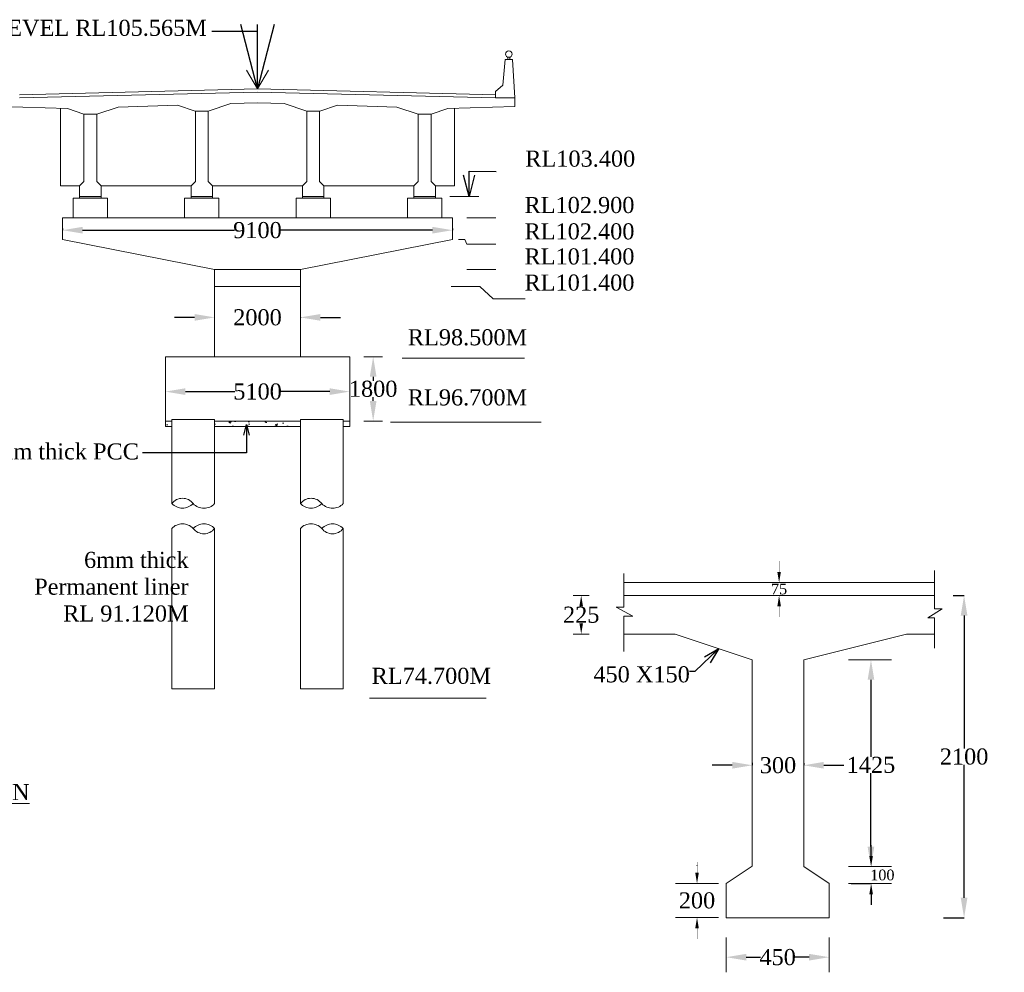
# Model space of a CAD drawing. Header units: millimetres. Extents: x -20950785 to 389010297, y -11535949 to 14056629.
# Tile 37 of 256: x 9404877 to 9450807, y -1157159 to -1112699. Entities that reach past the tile are written whole.
import ezdxf

# ---------------------------------------------------------------- set-up
doc = ezdxf.new("R2010")
doc.units = ezdxf.units.MM
doc.header["$LTSCALE"] = 60
doc.header["$MEASUREMENT"] = 0
doc.linetypes.add('DOT2', pattern=[0.125, 0, -0.125])
doc.styles.add('style1', font='txt.shx', dxfattribs={"height": 1})
doc.dimstyles.get("Standard").update_dxf_attribs({"dimtxt": 400, "dimasz": 215, "dimexe": 0.18, "dimexo": 0.0625, "dimgap": 0.09, "dimtad": 0, "dimtih": 1, "dimtoh": 1, "dimdec": 0, "dimzin": 4, "dimdsep": 46, "dimtxsty": 'Standard', "dimblk": 'OPEN90', "dimcen": 0, "dimadec": 0, "dimazin": 1, "dimtfac": 1, "dimtdec": 0, "dimtix": 1, "dimtofl": 0, "dimtmove": 0, "dimatfit": 3, "dimldrblk": 'OPEN30', "dimfxl": 1, "dimtolj": 1, "dimtzin": 0, "dimarcsym": 0})

# ---------------------------------------------------------------- blocks, each defined once
blk = doc.blocks.new('*D313')
at = {"color": 0, "linetype": 'Continuous', "lineweight": -2, "transparency": 16777216}
for p, q in [((9437833, -1156453), (9437833, -1156453)), ((9438768, -1156453), (9439431, -1156453)), ((9441698, -1156453), (9441035, -1156453)), ((9442633, -1156453), (9442633, -1156453))]:
    blk.add_line(p, q, dxfattribs=at)
for points in [[(9438768, -1156297), (9438768, -1156609), (9437833, -1156453)], [(9441698, -1156297), (9441698, -1156609), (9442633, -1156453)]]:
    blk.add_solid(points, dxfattribs=at)
at = {"layer": 'Defpoints', "color": 0, "linetype": 'Continuous', "lineweight": -2, "transparency": 16777216}
for p in [(9437833, -1156453), (9442633, -1156453), (9442633, -1156453)]:
    blk.add_point(p, dxfattribs=at)
at = {"color": 0, "linetype": 'Continuous', "lineweight": 9, "transparency": 16777216, "insert": (9440233, -1156453), "char_height": 500, "attachment_point": 5}
blk.add_mtext('\\A1;{\\fTimes New Roman|b0|i0|c0|p18;\\H1.5x;450}', dxfattribs=at)
blk = doc.blocks.new('*D314')
at = {"color": 0, "linetype": 'Continuous', "lineweight": -2, "transparency": 16777216}
for p, q in [((9444594, -1151725), (9444594, -1151225)), ((9444594, -1152225), (9444594, -1152225)), ((9443661, -1153013), (9444594, -1153013)), ((9444594, -1153513), (9444594, -1154013))]:
    blk.add_line(p, q, dxfattribs=at)
for points in [[(9444511, -1151725), (9444678, -1151725), (9444594, -1152225)], [(9444511, -1153513), (9444678, -1153513), (9444594, -1153013)]]:
    blk.add_solid(points, dxfattribs=at)
at = {"layer": 'Defpoints', "color": 0, "linetype": 'Continuous', "lineweight": -2, "transparency": 16777216}
for p in [(9444594, -1152225), (9444594, -1152225), (9443661, -1153013)]:
    blk.add_point(p, dxfattribs=at)
at = {"color": 0, "linetype": 'Continuous', "lineweight": 9, "transparency": 16777216, "insert": (9444594, -1152619), "char_height": 500, "attachment_point": 5}
blk.add_mtext('\\A1;{\\fTimes New Roman|b0|i0|c0|p18;\\H0.5x;           \\H2x;100}', dxfattribs=at)
blk = doc.blocks.new('*D315')
at = {"color": 0, "linetype": 'Continuous', "lineweight": -2, "transparency": 16777216}
for p, q in [((9444587, -1142573), (9444587, -1142573)), ((9444587, -1143508), (9444587, -1147098)), ((9444587, -1151290), (9444587, -1147861)), ((9444587, -1152225), (9444587, -1152225))]:
    blk.add_line(p, q, dxfattribs=at)
for points in [[(9444431, -1143508), (9444743, -1143508), (9444587, -1142573)], [(9444431, -1151290), (9444743, -1151290), (9444587, -1152225)]]:
    blk.add_solid(points, dxfattribs=at)
at = {"layer": 'Defpoints', "color": 0, "linetype": 'Continuous', "lineweight": -2, "transparency": 16777216}
for p in [(9444587, -1142573), (9444587, -1142573), (9444587, -1152225)]:
    blk.add_point(p, dxfattribs=at)
at = {"color": 0, "linetype": 'Continuous', "lineweight": 9, "transparency": 16777216, "insert": (9444587, -1147480), "char_height": 500, "attachment_point": 5}
blk.add_mtext('\\A1;{\\fTimes New Roman|b0|i0|c0|p18;\\H1.5x;1425}', dxfattribs=at)
blk = doc.blocks.new('*D334')
at = {"color": 0, "linetype": 'Continuous', "lineweight": -2, "transparency": 16777216}
for p, q in [((9438116, -1147496), (9437181, -1147496)), ((9439051, -1147387), (9439051, -1147496)), ((9441451, -1147399), (9441451, -1147496)), ((9442386, -1147496), (9443321, -1147496))]:
    blk.add_line(p, q, dxfattribs=at)
for points in [[(9438116, -1147340), (9438116, -1147652), (9439051, -1147496)], [(9442386, -1147340), (9442386, -1147652), (9441451, -1147496)]]:
    blk.add_solid(points, dxfattribs=at)
at = {"layer": 'Defpoints', "color": 0, "linetype": 'Continuous', "lineweight": -2, "transparency": 16777216}
for p in [(9439051, -1147387), (9441451, -1147399), (9441451, -1147496)]:
    blk.add_point(p, dxfattribs=at)
at = {"color": 0, "linetype": 'Continuous', "lineweight": 9, "transparency": 16777216, "insert": (9440251, -1147496), "char_height": 500, "attachment_point": 5}
blk.add_mtext('\\A1;{\\fTimes New Roman|b0|i0|c0|p18;\\H1.5x;300}', dxfattribs=at)
blk = doc.blocks.new('*D329')
at = {"color": 0, "linetype": 'Continuous', "lineweight": -2, "transparency": 16777216}
for p, q in [((9411674, -1130056), (9411674, -1130056)), ((9412609, -1130056), (9414912, -1130056)), ((9419337, -1130056), (9417034, -1130056)), ((9420272, -1130056), (9420272, -1130056))]:
    blk.add_line(p, q, dxfattribs=at)
for points in [[(9412609, -1129900), (9412609, -1130212), (9411674, -1130056)], [(9419337, -1129900), (9419337, -1130212), (9420272, -1130056)]]:
    blk.add_solid(points, dxfattribs=at)
at = {"layer": 'Defpoints', "color": 0, "linetype": 'Continuous', "lineweight": -2, "transparency": 16777216}
for p in [(9411674, -1130056), (9420272, -1130056), (9420272, -1130056)]:
    blk.add_point(p, dxfattribs=at)
at = {"color": 0, "linetype": 'Continuous', "lineweight": 9, "transparency": 16777216, "insert": (9415973, -1130056), "char_height": 500, "attachment_point": 5}
blk.add_mtext('\\A1;{\\fTimes New Roman|b0|i0|c0|p18;\\H1.5x;5100}', dxfattribs=at)
blk = doc.blocks.new('*D325')
at = {"color": 0, "linetype": 'Continuous', "lineweight": -2, "transparency": 16777216}
for p, q in [((9421365, -1128430), (9421365, -1128430)), ((9421365, -1129365), (9421365, -1129548)), ((9421365, -1130494), (9421365, -1130311)), ((9421365, -1131429), (9421365, -1131429))]:
    blk.add_line(p, q, dxfattribs=at)
for points in [[(9421209, -1129365), (9421521, -1129365), (9421365, -1128430)], [(9421209, -1130494), (9421521, -1130494), (9421365, -1131429)]]:
    blk.add_solid(points, dxfattribs=at)
at = {"layer": 'Defpoints', "color": 0, "linetype": 'Continuous', "lineweight": -2, "transparency": 16777216}
for p in [(9421365, -1128430), (9421365, -1131429), (9421365, -1131429)]:
    blk.add_point(p, dxfattribs=at)
at = {"color": 0, "linetype": 'Continuous', "lineweight": 9, "transparency": 16777216, "insert": (9421365, -1129929), "char_height": 500, "attachment_point": 5}
blk.add_mtext('\\A1;{\\fTimes New Roman|b0|i0|c0|p18;\\H1.5x;1800}', dxfattribs=at)
blk = doc.blocks.new('*D344')
at = {"color": 0, "linetype": 'Continuous', "lineweight": -2, "transparency": 16777216}
for p, q in [((9406873, -1122451), (9406873, -1122524)), ((9407808, -1122524), (9414904, -1122524)), ((9424132, -1122524), (9417036, -1122524)), ((9425067, -1122451), (9425067, -1122524))]:
    blk.add_line(p, q, dxfattribs=at)
for points in [[(9407808, -1122368), (9407808, -1122680), (9406873, -1122524)], [(9424132, -1122368), (9424132, -1122680), (9425067, -1122524)]]:
    blk.add_solid(points, dxfattribs=at)
at = {"layer": 'Defpoints', "color": 0, "linetype": 'Continuous', "lineweight": -2, "transparency": 16777216}
for p in [(9406873, -1122451), (9425067, -1122451), (9425067, -1122524)]:
    blk.add_point(p, dxfattribs=at)
at = {"color": 0, "linetype": 'Continuous', "lineweight": 9, "transparency": 16777216, "insert": (9415970, -1122524), "char_height": 500, "attachment_point": 5}
blk.add_mtext('\\A1;{\\fTimes New Roman|b0|i0|c0|p18;\\H1.5x;9100}', dxfattribs=at)
blk = doc.blocks.new('*D345')
at = {"color": 0, "linetype": 'Continuous', "lineweight": -2, "transparency": 16777216}
for p, q in [((9413036, -1126593), (9412101, -1126593)), ((9413971, -1126593), (9413971, -1126593)), ((9417969, -1126577), (9417969, -1126593)), ((9418904, -1126593), (9419839, -1126593))]:
    blk.add_line(p, q, dxfattribs=at)
for points in [[(9413036, -1126437), (9413036, -1126749), (9413971, -1126593)], [(9418904, -1126437), (9418904, -1126749), (9417969, -1126593)]]:
    blk.add_solid(points, dxfattribs=at)
at = {"layer": 'Defpoints', "color": 0, "linetype": 'Continuous', "lineweight": -2, "transparency": 16777216}
for p in [(9413971, -1126593), (9417969, -1126577), (9417969, -1126593)]:
    blk.add_point(p, dxfattribs=at)
at = {"color": 0, "linetype": 'Continuous', "lineweight": 9, "transparency": 16777216, "insert": (9415970, -1126593), "char_height": 500, "attachment_point": 5}
blk.add_mtext('\\A1;{\\fTimes New Roman|b0|i0|c0|p18;\\H1.5x;2000}', dxfattribs=at)
blk = doc.blocks.new('*D352')
at = {"color": 0, "linetype": 'DOT2', "lineweight": -2, "ltscale": 2, "transparency": 16777216}
for p, q in [((9440302, -1138473), (9440302, -1137973)), ((9440302, -1138973), (9440302, -1138973)), ((9440302, -1139573), (9440302, -1139573)), ((9440302, -1140073), (9440302, -1140573))]:
    blk.add_line(p, q, dxfattribs=at)
for points in [[(9440219, -1138473), (9440386, -1138473), (9440302, -1138973)], [(9440219, -1140073), (9440386, -1140073), (9440302, -1139573)]]:
    blk.add_solid(points, dxfattribs=at)
at = {"layer": 'Defpoints', "color": 0, "linetype": 'DOT2', "lineweight": -2, "ltscale": 2, "transparency": 16777216}
for p in [(9440302, -1138973), (9440302, -1138973), (9440302, -1139573)]:
    blk.add_point(p, dxfattribs=at)
at = {"color": 0, "linetype": 'DOT2', "lineweight": 9, "ltscale": 2, "transparency": 16777216, "insert": (9440302, -1139273), "char_height": 500, "attachment_point": 5}
blk.add_mtext('\\A1;{\\fTimes New Roman|b0|i0|c0|p18;75}', dxfattribs=at)
blk = doc.blocks.new('*D353')
at = {"color": 0, "linetype": 'DOT2', "lineweight": -2, "ltscale": 2, "transparency": 16777216}
for p, q in [((9436473, -1152513), (9436473, -1152013)), ((9436473, -1153013), (9436473, -1153013)), ((9436473, -1154601), (9436473, -1154601)), ((9436473, -1155101), (9436473, -1155601))]:
    blk.add_line(p, q, dxfattribs=at)
for points in [[(9436389, -1152513), (9436556, -1152513), (9436473, -1153013)], [(9436389, -1155101), (9436556, -1155101), (9436473, -1154601)]]:
    blk.add_solid(points, dxfattribs=at)
at = {"layer": 'Defpoints', "color": 0, "linetype": 'DOT2', "lineweight": -2, "ltscale": 2, "transparency": 16777216}
for p in [(9436473, -1153013), (9436473, -1154601), (9436473, -1154601)]:
    blk.add_point(p, dxfattribs=at)
at = {"color": 0, "linetype": 'DOT2', "lineweight": 9, "ltscale": 2, "transparency": 16777216, "insert": (9436473, -1153807), "char_height": 500, "attachment_point": 5}
blk.add_mtext('\\A1;{\\fTimes New Roman|b0|i0|c0|p18;\\H1.5x;200}', dxfattribs=at)
blk = doc.blocks.new('*D326')
at = {"color": 0, "linetype": 'DOT2', "lineweight": -2, "ltscale": 2, "transparency": 16777216}
for p, q in [((9430927, -1139573), (9431071, -1139573)), ((9431071, -1140073), (9431071, -1140091)), ((9431071, -1140873), (9431071, -1140854)), ((9430927, -1141373), (9431071, -1141373))]:
    blk.add_line(p, q, dxfattribs=at)
for points in [[(9430987, -1140073), (9431154, -1140073), (9431071, -1139573)], [(9430987, -1140873), (9431154, -1140873), (9431071, -1141373)]]:
    blk.add_solid(points, dxfattribs=at)
at = {"layer": 'Defpoints', "color": 0, "linetype": 'DOT2', "lineweight": -2, "ltscale": 2, "transparency": 16777216}
for p in [(9430927, -1139573), (9431071, -1139573), (9430927, -1141373)]:
    blk.add_point(p, dxfattribs=at)
at = {"color": 0, "linetype": 'DOT2', "lineweight": 9, "ltscale": 2, "transparency": 16777216, "insert": (9431071, -1140473), "char_height": 500, "attachment_point": 5}
blk.add_mtext('\\A1;{\\fTimes New Roman|b0|i0|c0|p18;\\H1.5x;225}', dxfattribs=at)
blk = doc.blocks.new('*D316')
at = {"color": 0, "linetype": 'Continuous', "lineweight": -2, "transparency": 16777216}
for p, q in [((9448424, -1139573), (9448931, -1139573)), ((9448931, -1140508), (9448931, -1146711)), ((9448931, -1153678), (9448931, -1147474)), ((9447975, -1154613), (9448931, -1154613))]:
    blk.add_line(p, q, dxfattribs=at)
for points in [[(9448775, -1140508), (9449087, -1140508), (9448931, -1139573)], [(9448775, -1153678), (9449087, -1153678), (9448931, -1154613)]]:
    blk.add_solid(points, dxfattribs=at)
at = {"layer": 'Defpoints', "color": 0, "linetype": 'Continuous', "lineweight": -2, "transparency": 16777216}
for p in [(9448424, -1139573), (9448931, -1139573), (9447975, -1154613)]:
    blk.add_point(p, dxfattribs=at)
at = {"color": 0, "linetype": 'Continuous', "lineweight": 9, "transparency": 16777216, "insert": (9448931, -1147093), "char_height": 500, "attachment_point": 5}
blk.add_mtext('\\A1;{\\fTimes New Roman|b0|i0|c0|p18;\\H1.5x;2100}', dxfattribs=at)

msp = doc.modelspace()

# ---------------------------------------------------------------- hatches: boundary and pattern name
at = {"linetype": 'Continuous', "lineweight": 9}
h = msp.add_hatch(color=256, dxfattribs=at)
h.dxf.hatch_style = 1
h.paths.add_polyline_path([(9408172.46, -1121029.85), (9408172.46, -1120951.88), (9407672.61, -1120951.88), (9407672.61, -1121029.85)])
h.paths.add_polyline_path([(9408172.46, -1121029.85), (9408672.3, -1121029.85), (9408672.3, -1120951.88), (9408172.46, -1120951.88)])
h = msp.add_hatch(color=256, dxfattribs=at)
h.dxf.hatch_style = 1
h.paths.add_polyline_path([(9413370.88, -1121029.85), (9413370.88, -1120951.88), (9412871.03, -1120951.88), (9412871.03, -1121029.85)])
h.paths.add_polyline_path([(9413370.88, -1121029.85), (9413870.73, -1121029.85), (9413870.73, -1120951.88), (9413370.88, -1120951.88)])
h = msp.add_hatch(color=256, dxfattribs=at)
h.dxf.hatch_style = 1
h.paths.add_polyline_path([(9413370.88, -1121029.85), (9413370.88, -1120951.88), (9412871.03, -1120951.88), (9412871.03, -1121029.85)])
h.paths.add_polyline_path([(9413370.88, -1121029.85), (9413870.73, -1121029.85), (9413870.73, -1120951.88), (9413370.88, -1120951.88)])
h = msp.add_hatch(color=256, dxfattribs=at)
h.dxf.hatch_style = 1
h.paths.add_polyline_path([(9418569.31, -1121029.85), (9418569.31, -1120951.88), (9418069.46, -1120951.88), (9418069.46, -1121029.85)])
h.paths.add_polyline_path([(9418569.31, -1121029.85), (9419069.16, -1121029.85), (9419069.16, -1120951.88), (9418569.31, -1120951.88)])
h = msp.add_hatch(color=256, dxfattribs=at)
h.dxf.hatch_style = 1
h.paths.add_polyline_path([(9418569.31, -1121029.85), (9418569.31, -1120951.88), (9418069.46, -1120951.88), (9418069.46, -1121029.85)])
h.paths.add_polyline_path([(9418569.31, -1121029.85), (9419069.16, -1121029.85), (9419069.16, -1120951.88), (9418569.31, -1120951.88)])
h = msp.add_hatch(color=256, dxfattribs=at)
h.dxf.hatch_style = 1
h.paths.add_polyline_path([(9423767.74, -1121029.85), (9423767.74, -1120951.88), (9423267.89, -1120951.88), (9423267.89, -1121029.85)])
h.paths.add_polyline_path([(9423767.74, -1121029.85), (9424267.59, -1121029.85), (9424267.59, -1120951.88), (9423767.74, -1120951.88)])
h = msp.add_hatch(color=256, dxfattribs=at)
h.dxf.hatch_style = 1
h.paths.add_polyline_path([(9423767.74, -1121029.85), (9423767.74, -1120951.88), (9423267.89, -1120951.88), (9423267.89, -1121029.85)])
h.paths.add_polyline_path([(9423767.74, -1121029.85), (9424267.59, -1121029.85), (9424267.59, -1120951.88), (9423767.74, -1120951.88)])
at = {"linetype": 'Continuous', "lineweight": 9, "ltscale": 2}
h = msp.add_hatch(dxfattribs=at)
h.set_pattern_fill('AR-CONC', color=256, scale=150)
h.set_pattern_definition([(50, (1374740.8, 0), (1075.89027, -94.1282), [112.5, -1237.5]), (355, (1374740.8, 0), (-208.127, 1128.2882), [90, -990]), (100.451444, (1374830.5, -7.8), (867.76327, 1034.15999), [95.61029, -1051.71317]), (46.1842, (1374740.8, 300), (1600.862, -248.27892), [168.75, -1856.25]), (96.635635, (1374874.2, 279.3), (1401.99292, 1461.1779), [143.4155, -1577.57064]), (351.184164, (1374740.8, 300), (1401.99292, 1461.1779), [135, -1485]), (21, (1374890.8, 225), (895.36058, -603.92834), [112.5, -1237.5]), (326, (1374890.8, 225), (364.973, 1087.72507), [90, -990]), (71.451445, (1374965.4, 174.7), (1260.33357, 483.79673), [95.61029, -1051.71317]), (37.5, (1374740.83, 0), (18.239783, 499.34078), [0, -978, 0, -1005, 0, -993.75]), (7.5, (1374740.8, 0), (394.604306, 591.617568), [0, -573, 0, -955.5, 0, -378.75]), (327.5, (1374406.33, 0), (800.733654, -33.832308), [0, -375, 0, -1170, 0, -1552.5]), (317.5, (1374256.3, 0), (874.779254, 150.157473), [0, -487.5, 0, -777, 0, -1102.5])])
h.paths.add_polyline_path([(9411948.88, -1131430.25), (9411674.47, -1131430.25), (9411674.47, -1131680.25), (9411948.88, -1131680.25)])
h.paths.add_polyline_path([(9417947.07, -1131430.25), (9413948.28, -1131430.25), (9413948.28, -1131680.25), (9417947.07, -1131680.25)])
h.paths.add_polyline_path([(9420271.87, -1131430.25), (9419946.46, -1131430.25), (9419946.46, -1131680.25), (9420271.87, -1131680.25)])

# ---------------------------------------------------------------- linework, layer by layer
at = {"linetype": 'Continuous', "lineweight": 9}
for p, q in [((9427416.64, -1115753.45), (9427516.61, -1114553.81)), ((9427516.61, -1114553.81), (9427866.5, -1114553.81)), ((9427641.57, -1114553.81), (9427641.57, -1114445.37)), ((9427741.54, -1114553.81), (9427741.54, -1114445.37)), ((9427966.47, -1116353.27), (9427866.5, -1114553.81)), ((9415970.1, -1115927.35), (9415460.81, -1115048.78)), ((9415970.1, -1115927.35), (9416479.39, -1115048.78)), ((9427066.74, -1116053.36), (9427416.64, -1115753.45)), ((9427066.74, -1116353.27), (9427066.74, -1116053.36)), ((9427066.74, -1116353.27), (9427966.47, -1116353.27)), ((9403973.73, -1116753.15), (9407100.43, -1116849.2)), ((9406772.88, -1120452.03), (9406772.88, -1116839.14)), ((9413068.31, -1116966.24), (9413668.13, -1116966.24)), ((9413070.97, -1120252.09), (9413070.97, -1116966.24)), ((9413670.79, -1120252.09), (9413670.79, -1116965.35)), ((9418269.4, -1120252.09), (9418269.4, -1116964.68)), ((9418272.06, -1116965.57), (9418871.88, -1116965.57)), ((9418869.22, -1120252.09), (9418869.22, -1116965.57)), ((9424842.29, -1116847.25), (9427966.47, -1116753.15)), ((9425167.32, -1120452.03), (9425167.32, -1116837.46)), ((9407872.55, -1120252.09), (9407872.55, -1117106.58)), ((9407874.21, -1117107.13), (9408474.02, -1117107.13)), ((9408472.37, -1120252.09), (9408472.37, -1117107.13)), ((9423467.83, -1120252.09), (9423467.83, -1117105.46)), ((9423467.83, -1117105.46), (9424067.65, -1117105.46)), ((9424067.65, -1120252.09), (9424067.65, -1117105.46)), ((9407672.61, -1120452.03), (9406772.88, -1120452.03)), ((9407672.61, -1120452.03), (9407872.55, -1120252.09)), ((9407672.61, -1120951.88), (9407672.61, -1120452.03)), ((9408472.37, -1120252.09), (9408672.3, -1120452.03)), ((9408672.3, -1120951.88), (9408672.3, -1120452.03)), ((9412871.03, -1120452.03), (9408672.3, -1120452.03)), ((9412871.03, -1120452.03), (9413070.97, -1120252.09)), ((9412871.03, -1120951.88), (9412871.03, -1120452.03)), ((9413670.79, -1120252.09), (9413870.73, -1120452.03)), ((9413870.73, -1120951.88), (9413870.73, -1120452.03)), ((9418069.46, -1120452.03), (9413870.73, -1120452.03)), ((9418069.46, -1120452.03), (9418269.4, -1120252.09)), ((9418069.46, -1120951.88), (9418069.46, -1120452.03)), ((9418869.22, -1120252.09), (9419069.16, -1120452.03)), ((9419069.16, -1120951.88), (9419069.16, -1120452.03)), ((9423267.89, -1120452.03), (9419069.16, -1120452.03)), ((9423267.89, -1120452.03), (9423467.83, -1120252.09)), ((9423267.89, -1120951.88), (9423267.89, -1120452.03)), ((9424067.65, -1120252.09), (9424267.59, -1120452.03)), ((9424267.59, -1120951.88), (9424267.59, -1120452.03)), ((9425167.32, -1120452.03), (9424267.59, -1120452.03)), ((9407672.61, -1121029.85), (9407672.61, -1120951.88)), ((9408172.46, -1120951.88), (9407672.61, -1120951.88)), ((9407672.61, -1120951.88), (9408672.3, -1120951.88)), ((9408672.3, -1121029.85), (9408672.3, -1120951.88)), ((9412871.03, -1121029.85), (9412871.03, -1120951.88)), ((9412871.03, -1121029.85), (9412871.03, -1120951.88)), ((9413370.88, -1120951.88), (9412871.03, -1120951.88)), ((9412871.03, -1120951.88), (9413870.73, -1120951.88)), ((9413870.73, -1121029.85), (9413870.73, -1120951.88)), ((9413870.73, -1121029.85), (9413870.73, -1120951.88)), ((9418069.46, -1121029.85), (9418069.46, -1120951.88)), ((9418069.46, -1121029.85), (9418069.46, -1120951.88)), ((9418569.31, -1120951.88), (9418069.46, -1120951.88)), ((9418069.46, -1120951.88), (9419069.16, -1120951.88)), ((9419069.16, -1121029.85), (9419069.16, -1120951.88)), ((9419069.16, -1121029.85), (9419069.16, -1120951.88)), ((9423267.89, -1121029.85), (9423267.89, -1120951.88)), ((9423267.89, -1121029.85), (9423267.89, -1120951.88)), ((9423767.74, -1120951.88), (9423267.89, -1120951.88)), ((9423267.89, -1120951.88), (9424267.59, -1120951.88)), ((9424267.59, -1121029.85), (9424267.59, -1120951.88)), ((9424267.59, -1121029.85), (9424267.59, -1120951.88)), ((9424941.98, -1120951.88), (9426288.35, -1120951.88)), ((9425741.74, -1121951.57), (9427088.11, -1121951.57)), ((9413970.7, -1124350.85), (9406872.85, -1122951.27)), ((9417969.49, -1124350.85), (9425067.35, -1122951.27)), ((9425351.14, -1122951.27), (9425634.92, -1122951.27)), ((9425634.92, -1122951.27), (9425741.74, -1123181.17)), ((9425741.74, -1123181.17), (9427088.11, -1123181.17)), ((9413970.7, -1128431.15), (9413970.7, -1124350.85)), ((9417969.49, -1128431.15), (9417969.49, -1124350.85)), ((9425741.74, -1124350.85), (9427088.11, -1124350.85)), ((9425000.21, -1125150.61), (9426346.58, -1125150.61)), ((9426346.58, -1125150.61), (9426960.9, -1125724.11)), ((9426960.9, -1125724.11), (9428452.58, -1125724.11)), ((9420271.87, -1128431.15), (9411674.47, -1128431.15)), ((9411674.47, -1131680.25), (9411674.47, -1128431.15)), ((9420271.87, -1131680.25), (9420271.87, -1128431.15)), ((9420922.92, -1128429.63), (9421807.15, -1128429.63)), ((9422714.45, -1128492.06), (9428427.98, -1128492.06)), ((9411971.31, -1131430.25), (9411674.47, -1131430.25)), ((9411948.88, -1131430.25), (9411674.47, -1131430.25)), ((9411948.88, -1131680.25), (9411674.47, -1131680.25)), ((9411971.31, -1135284.66), (9411971.31, -1131355.25)), ((9413970.7, -1131355.25), (9411971.31, -1131355.25)), ((9417947.07, -1131430.25), (9413948.28, -1131430.25)), ((9413970.7, -1135284.66), (9413970.7, -1131355.25)), ((9417969.49, -1131430.25), (9413970.7, -1131430.25)), ((9417969.49, -1131680.25), (9413970.7, -1131680.25)), ((9417969.49, -1135284.66), (9417969.49, -1131355.25)), ((9419968.89, -1131355.25), (9417969.49, -1131355.25)), ((9420271.87, -1131430.25), (9419946.46, -1131430.25)), ((9419968.89, -1135284.66), (9419968.89, -1131355.25)), ((9420271.87, -1131430.25), (9419968.89, -1131430.25)), ((9420271.87, -1131680.25), (9419968.89, -1131680.25)), ((9420922.92, -1131428.72), (9421807.15, -1131428.72)), ((9422173.23, -1131480.44), (9429196.26, -1131480.44)), ((9411971.31, -1143925.07), (9411971.31, -1136440.97)), ((9413970.7, -1143925.07), (9413970.7, -1136440.97)), ((9417969.49, -1143925.07), (9417969.49, -1136440.97)), ((9419968.89, -1143925.07), (9419968.89, -1136440.97)), ((9433057.65, -1138540.57), (9433057.65, -1140121.18)), ((9447546.72, -1138407.99), (9447546.72, -1140197.75)), ((9433057.65, -1138972.87), (9447546.72, -1138972.87)), ((9433057.65, -1139572.87), (9447546.72, -1139572.87)), ((9433057.65, -1140121.18), (9432699.64, -1140121.18)), ((9432699.64, -1140121.18), (9433486.02, -1140537.79)), ((9447904.74, -1140197.75), (9447243.47, -1140614.35)), ((9447546.72, -1140197.75), (9447904.74, -1140197.75)), ((9433057.65, -1140537.79), (9433057.65, -1141426.12)), ((9433486.02, -1140537.79), (9433057.65, -1140537.79)), ((9447243.47, -1140614.35), (9447546.72, -1140614.35)), ((9447546.72, -1140614.35), (9447546.72, -1141372.87)), ((9446251.02, -1141372.87), (9447546.72, -1141372.87)), ((9447546.72, -1141372.87), (9447546.72, -1142032.28)), ((9433057.65, -1141426.12), (9433057.65, -1142190.06)), ((9439051.02, -1142572.87), (9439051.02, -1152200.77)), ((9441451.02, -1152224.58), (9441451.02, -1142572.87)), ((9443533.02, -1142572.87), (9445547.34, -1142572.87)), ((9413970.7, -1143925.07), (9411971.31, -1143925.07)), ((9413970.7, -1143925.07), (9411971.31, -1143925.07)), ((9419968.89, -1143925.07), (9417969.49, -1143925.07)), ((9419968.89, -1143925.07), (9417969.49, -1143925.07)), ((9421190.47, -1144356.86), (9426634.05, -1144356.86)), ((9437833.16, -1153012.68), (9439051.02, -1152200.77)), ((9442633.16, -1153012.68), (9441451.02, -1152224.58)), ((9443533.02, -1152224.58), (9445547.34, -1152224.58)), ((9435465.6, -1153012.68), (9437479.93, -1153012.68)), ((9437833.16, -1153012.68), (9437833.16, -1154612.68)), ((9442633.16, -1153012.68), (9442633.16, -1154612.68)), ((9443533.2, -1153012.68), (9445547.52, -1153012.68)), ((9435465.78, -1154600.77), (9437480.11, -1154600.77)), ((9440233.16, -1154612.68), (9437833.16, -1154612.68)), ((9442633.16, -1154612.68), (9440233.16, -1154612.68)), ((9437833.16, -1155532.87), (9437833.16, -1157158.62)), ((9442633.16, -1155532.87), (9442633.16, -1157158.62))]:
    msp.add_line(p, q, dxfattribs=at)
at = {"linetype": 'Continuous', "lineweight": 9, "ltscale": 1000}
for p, q in [((9427966.47, -1116353.27), (9427966.47, -1116753.15)), ((9407372.7, -1121029.85), (9407372.7, -1121951.57)), ((9407372.7, -1121029.85), (9407372.7, -1121951.57)), ((9408972.21, -1121029.85), (9408972.21, -1121951.57)), ((9408972.21, -1121029.85), (9408972.21, -1121951.57)), ((9412571.13, -1121029.85), (9412571.13, -1121951.57)), ((9412571.13, -1121029.85), (9412571.13, -1121951.57)), ((9414170.64, -1121029.85), (9414170.64, -1121951.57)), ((9414170.64, -1121029.85), (9414170.64, -1121951.57)), ((9417769.55, -1121029.85), (9417769.55, -1121951.57)), ((9417769.55, -1121029.85), (9417769.55, -1121951.57)), ((9419369.07, -1121029.85), (9419369.07, -1121951.57)), ((9419369.07, -1121029.85), (9419369.07, -1121951.57)), ((9422967.98, -1121029.85), (9422967.98, -1121951.57)), ((9422967.98, -1121029.85), (9422967.98, -1121951.57)), ((9424567.5, -1121029.85), (9424567.5, -1121951.57)), ((9424567.5, -1121029.85), (9424567.5, -1121951.57)), ((9406872.85, -1121951.57), (9406872.85, -1122951.27)), ((9425067.35, -1121951.57), (9425067.35, -1122951.27))]:
    msp.add_line(p, q, dxfattribs=at)
at = {"linetype": 'Continuous', "lineweight": 9, "ltscale": 5000}
for p, q in [((9407372.7, -1121029.85), (9408972.21, -1121029.85)), ((9407672.61, -1120951.88), (9408672.3, -1120951.88)), ((9412571.13, -1121029.85), (9414170.64, -1121029.85)), ((9412871.03, -1120951.88), (9413870.73, -1120951.88)), ((9412871.03, -1120951.88), (9413870.73, -1120951.88)), ((9417769.55, -1121029.85), (9419369.07, -1121029.85)), ((9418069.46, -1120951.88), (9419069.16, -1120951.88)), ((9418069.46, -1120951.88), (9419069.16, -1120951.88)), ((9422967.98, -1121029.85), (9424567.5, -1121029.85)), ((9423267.89, -1120951.88), (9424267.59, -1120951.88)), ((9423267.89, -1120951.88), (9424267.59, -1120951.88)), ((9406872.85, -1121951.57), (9425067.35, -1121951.57)), ((9413970.7, -1124350.85), (9417969.49, -1124350.85)), ((9413970.7, -1125150.61), (9417969.49, -1125150.61))]:
    msp.add_line(p, q, dxfattribs=at)
at = {"linetype": 'Continuous', "lineweight": 9, "ltscale": 100}
for p, q in [((9417969.49, -1124350.85), (9413970.7, -1124350.85)), ((9417969.49, -1125150.61), (9413970.7, -1125150.61)), ((9417972.56, -1128431.15), (9413973.77, -1128431.15))]:
    msp.add_line(p, q, dxfattribs=at)
at = {"linetype": 'Continuous', "lineweight": 9, "ltscale": 2}
for p, q in [((9431440.27, -1139572.87), (9430701.1, -1139572.87)), ((9431440.27, -1141372.87), (9430701.1, -1141372.87))]:
    msp.add_line(p, q, dxfattribs=at)
at = {"linetype": 'Continuous', "lineweight": 9}
for points in [[(9404873.45, -1116203.27), (9415970.1, -1115927.35), (9427091.64, -1116203.89)], [(9404873.45, -1116353.27), (9415970.1, -1116077.35), (9427066.74, -1116353.27)], [(9407100.43, -1116849.2), (9407874.21, -1117107.13), (9408474.02, -1117107.13), (9409465.38, -1116776.68)], [(9409465.38, -1116776.68), (9412244, -1116691.47)], [(9412244, -1116691.47), (9413068.31, -1116966.24), (9413668.13, -1116966.24), (9414720.26, -1116615.53)], [(9414720.26, -1116615.53), (9415970.1, -1116577.2), (9417221.19, -1116615.28)], [(9417221.19, -1116615.28), (9418272.06, -1116965.57), (9418871.88, -1116965.57), (9419696.71, -1116690.63)], [(9419696.71, -1116690.63), (9422477.23, -1116775.26)], [(9422477.23, -1116775.26), (9423467.83, -1117105.46), (9424067.65, -1117105.46), (9424842.29, -1116847.25)], [(9433057.65, -1141372.87), (9435451.02, -1141372.87), (9439051.02, -1142572.87)], [(9441451.02, -1142572.87), (9446251.02, -1141372.87)]]:
    msp.add_lwpolyline(points, dxfattribs=at)
msp.add_circle((9427691.55, -1114302.08), 151.76, dxfattribs=at)
for centre, radius, start, end in [((9412471.16, -1135655.81), 622.58, 36.594843, 143.405157), ((9412471.16, -1134794.3), 700.21, 224.45077, 315.54923), ((9413470.85, -1134809.2), 689.86, 223.567373, 316.432627), ((9418469.34, -1135655.81), 622.58, 36.594843, 143.405157), ((9418469.34, -1134794.3), 700.21, 224.45077, 315.54923), ((9419469.04, -1134809.2), 689.86, 223.567373, 316.432627), ((9412471.16, -1136916.43), 689.86, 43.567374, 136.432626), ((9413470.85, -1136931.33), 700.21, 44.45077, 135.54923), ((9418469.34, -1136916.43), 689.86, 43.567374, 136.432626), ((9419469.04, -1136931.33), 700.21, 44.45077, 135.54923), ((9413470.85, -1136069.82), 622.58, 216.594843, 323.405157), ((9419469.04, -1136069.82), 622.58, 216.594843, 323.405157)]:
    msp.add_arc(centre, radius, start, end, dxfattribs=at)

# ---------------------------------------------------------------- texts
for s, insert, char_height, attachment_point in [('{\\fTimes New Roman|b0|i0|c0|p18;FORMATION LEVEL RL105.565M }', (9413607.77, -1113086.84), 750, 6), ('{\\fVerdana|b0|i0|c0|p34; \\fTimes New Roman|b0|i0|c0|p18;\\H1.5x;450 X150}', (9431419.77, -1143257.04), 500, 4)]:
    msp.add_mtext(s, dxfattribs=dict(at, insert=insert, char_height=char_height, attachment_point=attachment_point))
at = {"linetype": 'Continuous', "lineweight": 9, "attachment_point": 1, "style": 'style1'}
for s, insert, char_height, width in [('{\\fTimes New Roman|b0|i0|c0|p18;\\H0.7236x;RL103.400  \\H1.38197x;                 }', (9428461.6, -1118808.38), 1036.4865, 1111.7691), ('{\\fTimes New Roman|b0|i0|c0|p18;\\H0.7236x;RL102.900\\H1.38197x;                 }', (9428425.21, -1120972.95), 1036.4865, 1111.7691), ('{\\fTimes New Roman|b0|i0|c0|p18;\\H0.7236x;RL102.400  \\H1.38199x;                    }', (9428425.21, -1122202.55), 1036.4865, 4922.325), ('{\\fTimes New Roman|b0|i0|c0|p18;\\H0.7236x;RL98.500M\\H1.38197x;                 }', (9422981.4, -1127145.84), 1036.4865, 1111.7691), ('{\\fTimes New Roman|b0|i0|c0|p18;\\H0.7236x;RL96.700M\\H1.38197x;                 }', (9422981.4, -1129950.34), 1036.4865, 1111.7691), ('{\\fTimes New Roman|b0|i0|c0|p18;\\H0.7236x;RL74.700M\\H1.38197x;                 }', (9421293.4, -1142946.44), 1036.4865, 1111.7691), ('\\pi6024.46095;{\\fTimes New Roman|b0|i0|c0|p18;\\LELEVATION OF PIER \\P\\pi3569.25186;ALONG CURRENT DIRECTION  }', (9385850.86, -1147123.55), 750, 22678.6984)]:
    msp.add_mtext(s, dxfattribs=dict(at, insert=insert, char_height=char_height, width=width))
at = {"linetype": 'Continuous', "lineweight": 9, "char_height": 1036.4865, "attachment_point": 1, "style": 'style1'}
for s, insert in [('{\\fTimes New Roman|b0|i0|c0|p18;\\H0.7236x;RL101.400\\H1.38199x;                     }', (9428425.21, -1123372.23)), ('{\\fTimes New Roman|b0|i0|c0|p18;\\H0.7236x;RL101.400    \\H1.38197x;                     }', (9428425.21, -1124593.36))]:
    msp.add_mtext(s, dxfattribs=dict(at, insert=insert))
at = {"linetype": 'Continuous', "lineweight": 9, "char_height": 750, "width": 8975.6824, "attachment_point": 6}
for s, insert in [('{\\fTimes New Roman|b0|i0|c0|p18;150mm thick PCC}', (9410438.64, -1132853.96)), ('{\\fTimes New Roman|b0|i0|c0|p18;6mm thick Permanent liner \\PRL 91.120M}', (9412756.38, -1139168.67))]:
    msp.add_mtext(s, dxfattribs=dict(at, insert=insert))
at = {"linetype": 'Continuous', "insert": (8030285.91, -1147123.55), "char_height": 750, "width": 22678.6984, "attachment_point": 1, "style": 'style1'}
msp.add_mtext('\\pi6024.46095;{\\fTimes New Roman|b0|i0|c0|p18;\\LELEVATION OF PIER \\P\\pi3569.25186;ALONG CURRENT DIRECTION  }', dxfattribs=at)

# ---------------------------------------------------------------- dimensions: what is measured, and where the dimension line sits
at = {"linetype": 'Continuous', "lineweight": 9}
for base, p1, p2, text, picture, middle in [((9425067.35, -1122523.96), (9406872.85, -1122451.42), (9425067.35, -1122451.42), '{\\fTimes New Roman|b0|i0|c0|p18;\\H1.5x;9100}', '*D344', (9415970.1, -1122523.96)), ((9417969.49, -1126592.85), (9413970.7, -1126592.85), (9417969.49, -1126577.43), '{\\fTimes New Roman|b0|i0|c0|p18;\\H1.5x;2000}', '*D345', (9415970.1, -1126592.85)), ((9420271.87, -1130055.7), (9411674.47, -1130055.7), (9420271.87, -1130055.7), '{\\fTimes New Roman|b0|i0|c0|p18;\\H1.5x;5100}', '*D329', (9415973.17, -1130055.7)), ((9441451.02, -1147495.99), (9439051.02, -1147386.82), (9441451.02, -1147398.72), '{\\fTimes New Roman|b0|i0|c0|p18;\\H1.5x;300}', '*D334', (9440251.02, -1147495.99)), ((9442633.16, -1156452.82), (9437833.16, -1156452.82), (9442633.16, -1156452.82), '{\\fTimes New Roman|b0|i0|c0|p18;\\H1.5x;450}', '*D313', (9440233.16, -1156452.82))]:
    dim = msp.add_linear_dim(base=base, p1=p1, p2=p2, text=text, dimstyle='Standard', override={"dimtxt": 500, "dimasz": 935, "dimfxl": 300}, dxfattribs=at)
    dim.commit()
    dim.dimension.update_dxf_attribs({"geometry": picture, "text_midpoint": middle})
for base, p1, p2, text, picture, middle in [((9421365.04, -1131428.72), (9421365.04, -1128429.63), (9421365.04, -1131428.72), '{\\fTimes New Roman|b0|i0|c0|p18;\\H1.5x;1800}', '*D325', (9421365.04, -1129929.18)), ((9448931.1, -1139572.87), (9447975.25, -1154612.68), (9448424.28, -1139572.87), '{\\fTimes New Roman|b0|i0|c0|p18;\\H1.5x;2100}', '*D316', (9448931.1, -1147092.77))]:
    dim = msp.add_linear_dim(base=base, p1=p1, p2=p2, angle=90, text=text, dimstyle='Standard', override={"dimtxt": 500, "dimasz": 935, "dimfxl": 300}, dxfattribs=at)
    dim.commit()
    dim.dimension.update_dxf_attribs({"geometry": picture, "text_midpoint": middle})
at = {"linetype": 'DOT2', "lineweight": 9, "ltscale": 2}
for base, p1, p2, text, picture, middle in [((9440302.19, -1138972.87), (9440302.19, -1139572.87), (9440302.19, -1138972.87), '{\\fTimes New Roman|b0|i0|c0|p18;75}', '*D352', (9440302.19, -1139272.87)), ((9431070.51, -1139572.87), (9430926.59, -1141372.87), (9430926.59, -1139572.87), '{\\fTimes New Roman|b0|i0|c0|p18;\\H1.5x;225}', '*D326', (9431070.51, -1140472.87)), ((9436472.77, -1154600.77), (9436472.77, -1153012.68), (9436472.77, -1154600.77), '{\\fTimes New Roman|b0|i0|c0|p18;\\H1.5x;200}', '*D353', (9436472.77, -1153806.72))]:
    dim = msp.add_linear_dim(base=base, p1=p1, p2=p2, angle=90, text=text, dimstyle='Standard', override={"dimtxt": 500, "dimasz": 500, "dimfxl": 300}, dxfattribs=at)
    dim.commit()
    dim.dimension.update_dxf_attribs({"geometry": picture, "text_midpoint": middle})
at = {"linetype": 'Continuous', "lineweight": 9}
for base, p1, p2, text, override, picture, middle in [((9444586.95, -1142572.87), (9444586.95, -1152224.58), (9444586.95, -1142572.87), '{\\fTimes New Roman|b0|i0|c0|p18;\\H1.5x;1425}', {"dimtxt": 500, "dimasz": 935, "dimfxl": 300}, '*D315', (9444586.95, -1147479.82)), ((9444594.3, -1152224.58), (9443660.99, -1153012.68), (9444594.3, -1152224.58), '{\\fTimes New Roman|b0|i0|c0|p18;\\H0.5x;           \\H2x;100}', {"dimtxt": 500, "dimasz": 500, "dimfxl": 300}, '*D314', (9444594.3, -1152618.63))]:
    dim = msp.add_linear_dim(base=base, p1=p1, p2=p2, angle=90, text=text, dimstyle='Standard', override=override, dxfattribs=at)
    dim.commit()
    dim.dimension.update_dxf_attribs({"geometry": picture, "text_midpoint": middle, "dimtype": 160})

# ---------------------------------------------------------------- leaders
for points, override in [([(9415970.1, -1115927.35), (9415970.1, -1113244.58), (9413832.99, -1113244.58)], {"dimtxt": 500, "dimasz": 3000, "dimfxl": 300}), ([(9425836.87, -1120951.88), (9425836.87, -1119765.36), (9427097.9, -1119786.56)], {"dimtxt": 1000, "dimasz": 1000, "dimfxl": 300}), ([(9437492.51, -1142053.36), (9436366.45, -1143117.27), (9436120.15, -1143117.27)], {"dimtxt": 500, "dimasz": 750, "dimfxl": 300})]:
    msp.add_leader(points, dimstyle='Standard', override=override, dxfattribs=at)
at = {"linetype": 'Continuous', "lineweight": 9, "ltscale": 2}
msp.add_leader([(9415456.16, -1131589.77), (9415456.16, -1132911.43), (9410604.2, -1132911.43)], dimstyle='Standard', override={"dimtxt": 500, "dimasz": 500, "dimfxl": 300}, dxfattribs=at)

doc.saveas('drawing.dxf')
